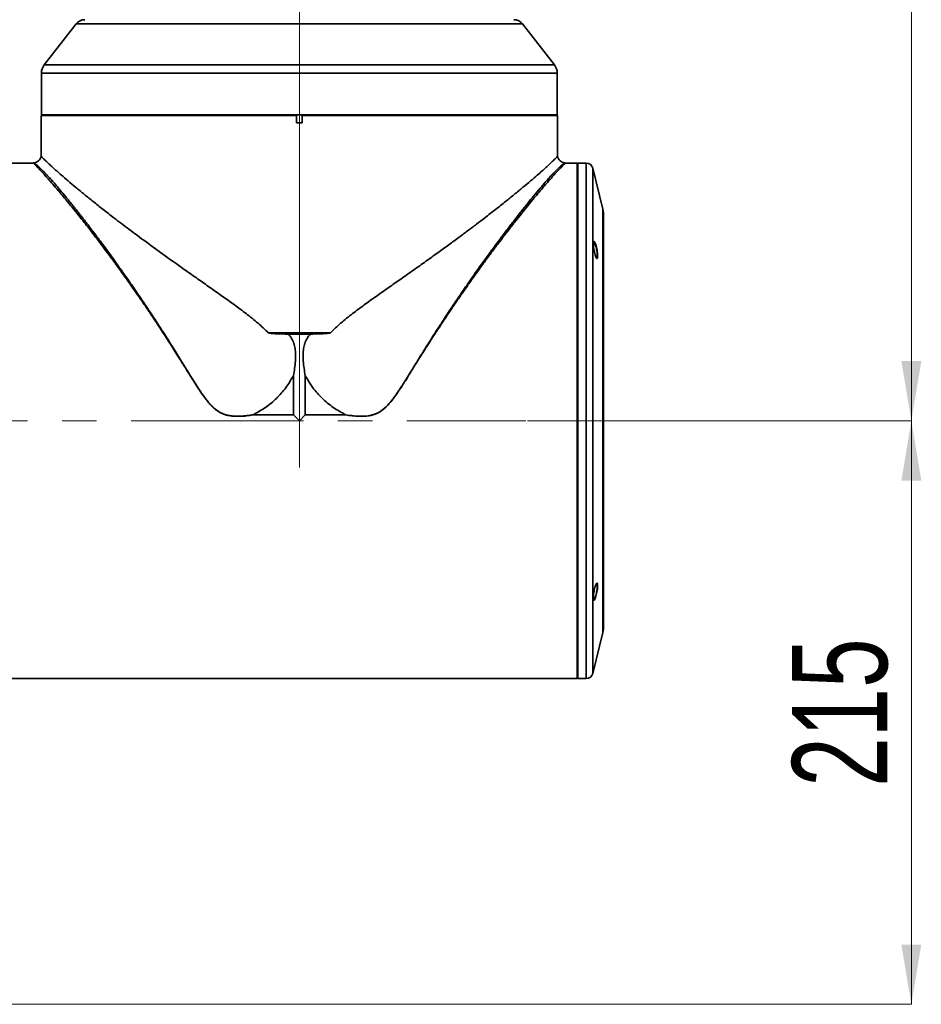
# Model space of a CAD drawing. Header units: millimetres. Extents: x 0 to 840, y 0 to 594.
# Tile 11 of 15: x 396 to 462, y 206 to 279. Entities that reach past the tile are written whole.
import ezdxf

# ---------------------------------------------------------------- set-up
doc = ezdxf.new("R2010")
doc.units = ezdxf.units.MM
doc.linetypes.add('CENTERX2', pattern=[20.32, 12.7, -2.54, 2.54, -2.54])
doc.layers.get('0').update_dxf_attribs({"lineweight": 18})
doc.layers.add('中心线层', color=6, linetype='CENTERX2', lineweight=25)
doc.layers.add('标注层', color=150, linetype='Continuous', lineweight=18)
doc.styles.add('SLDTEXTSTYLE2', font='txt', dxfattribs={"width": 0.7})
doc.dimstyles.new('SLDDIMSTYLE0', dxfattribs={"dimtxt": 3.5, "dimasz": 2.2, "dimexe": 0, "dimexo": 0.0625, "dimgap": 0.875, "dimtad": 1, "dimdec": 0, "dimlfac": 10, "dimrnd": 1e-09, "dimzin": 12, "dimdsep": 46, "dimtxsty": 'SLDTEXTSTYLE2', "dimcen": 0.09, "dimdle": 4.4, "dimadec": 0, "dimazin": 3, "dimtfac": 1, "dimtdec": 3, "dimtofl": 0, "dimtmove": 0, "dimatfit": 3, "dimfxl": 1, "dimfrac": 2, "dimtolj": 1, "dimarcsym": 0})
doc.dimstyles.new('SLDDIMSTYLE1', dxfattribs={"dimtxt": 3.5, "dimasz": 2.2, "dimexe": 0, "dimexo": 0.0625, "dimgap": 0.875, "dimtad": 1, "dimlfac": 10, "dimrnd": 1e-09, "dimzin": 12, "dimdsep": 46, "dimtxsty": 'SLDTEXTSTYLE2', "dimcen": 0.09, "dimdle": 4.4, "dimadec": 0, "dimazin": 3, "dimtfac": 1, "dimtdec": 3, "dimtofl": 0, "dimtmove": 0, "dimatfit": 3, "dimfxl": 1, "dimfrac": 2, "dimtolj": 1, "dimarcsym": 0})

# ---------------------------------------------------------------- blocks, each defined once
blk = doc.blocks.new('*X24')
at = {"layer": '标注层', "linetype": 'Continuous'}
for points in [[(370.517, 288.349), (374.917, 289.083), (374.917, 287.616)], [(416.119, 288.349), (411.719, 289.083), (411.719, 287.616)]]:
    blk.add_hatch(color=0, dxfattribs=at).paths.add_polyline_path(points, flags=0)
at = {"layer": '标注层', "color": 0, "linetype": 'Continuous'}
for p, q in [((370.517, 288.349), (416.119, 288.349)), ((370.517, 275.444), (370.517, 288.349)), ((416.119, 245.72), (416.119, 288.349))]:
    blk.add_line(p, q, dxfattribs=at)
at = {"layer": '标注层', "color": 0, "insert": (381.896, 293.56), "char_height": 7, "width": 19.4905, "attachment_point": 5, "style": 'SLDTEXTSTYLE2'}
blk.add_mtext('228', dxfattribs=at)
blk = doc.blocks.new('*X25')
at = {"layer": '标注层', "linetype": 'Continuous'}
for points in [[(461.206, 249.035), (461.939, 244.635), (460.472, 244.635)], [(461.206, 206.035), (461.939, 210.435), (460.472, 210.435)]]:
    blk.add_hatch(color=0, dxfattribs=at).paths.add_polyline_path(points, flags=0)
at = {"layer": '标注层', "color": 0, "linetype": 'Continuous'}
for p, q in [((432.918, 249.035), (461.206, 249.035)), ((461.206, 249.035), (461.206, 206.035)), ((394.582, 206.035), (461.206, 206.035))]:
    blk.add_line(p, q, dxfattribs=at)
at = {"layer": '标注层', "color": 0, "insert": (455.975, 227.535), "char_height": 7, "width": 19.43575, "attachment_point": 5, "rotation": 90, "style": 'SLDTEXTSTYLE2'}
blk.add_mtext('215', dxfattribs=at)
blk = doc.blocks.new('*X26')
at = {"layer": '标注层', "linetype": 'Continuous'}
for points in [[(461.206, 389.036), (461.939, 384.636), (460.472, 384.636)], [(461.206, 249.035), (461.939, 253.435), (460.472, 253.435)]]:
    blk.add_hatch(color=0, dxfattribs=at).paths.add_polyline_path(points, flags=0)
at = {"layer": '标注层', "color": 0, "linetype": 'Continuous'}
for p, q in [((454.081, 389.036), (461.206, 389.036)), ((461.206, 389.036), (461.206, 249.035)), ((432.918, 249.035), (461.206, 249.035))]:
    blk.add_line(p, q, dxfattribs=at)
at = {"layer": '标注层', "color": 0, "insert": (455.995, 319.035), "char_height": 7, "width": 19.43575, "attachment_point": 5, "rotation": 90, "style": 'SLDTEXTSTYLE2'}
blk.add_mtext('700', dxfattribs=at)

msp = doc.modelspace()

# ---------------------------------------------------------------- linework, layer by layer
at = {"color": 7, "linetype": 'Continuous', "lineweight": 35}
for p, q in [((399.6786, 278.2876), (397.3295, 275.2673)), ((434.9082, 275.2673), (432.559, 278.2876)), ((397.1188, 274.6534), (397.1188, 271.5965)), ((435.1188, 271.5965), (435.1188, 274.6534)), ((397.1599, 271.5965), (397.0999, 271.5365)), ((397.0999, 271.5365), (397.0999, 268.5192)), ((415.9188, 271.5365), (397.0999, 271.5365)), ((397.1188, 271.5965), (435.1188, 271.5965)), ((415.9188, 271.5365), (415.9283, 271.5965)), ((415.9188, 270.9965), (415.9188, 271.5365)), ((416.3093, 271.5965), (416.3188, 271.5365)), ((416.3188, 271.5365), (416.3188, 270.9965)), ((435.1377, 271.5365), (416.3188, 271.5365)), ((435.1377, 271.5365), (435.0777, 271.5965)), ((435.1377, 268.5192), (435.1377, 271.5365)), ((416.3188, 270.9965), (415.9188, 270.9965)), ((396.52, 268.0352), (393.7388, 268.0352)), ((436.5788, 268.0352), (435.7201, 268.0352)), ((436.6388, 267.9752), (436.5788, 268.0352)), ((436.5788, 230.0352), (436.5788, 268.0352)), ((437.2484, 268.0352), (436.6388, 268.0352)), ((436.6388, 262.4702), (436.6388, 268.0352)), ((438.4888, 264.6351), (437.7335, 267.6564)), ((438.5187, 233.6777), (438.5187, 264.3926)), ((436.6388, 230.0352), (436.6388, 262.4702)), ((418.4087, 255.5252), (413.8289, 255.5252)), ((416.9249, 255.4294), (415.3128, 255.4294)), ((415.6801, 252.3608), (415.6801, 249.4786)), ((416.5576, 249.4786), (416.5576, 252.3608)), ((412.7136, 249.4786), (412.7144, 249.4693)), ((412.7136, 249.4786), (415.6801, 249.4786)), ((415.6847, 249.4693), (412.7144, 249.4693)), ((416.1188, 249.0352), (415.6847, 249.4693)), ((416.553, 249.4693), (416.1188, 249.0352)), ((419.5233, 249.4693), (416.553, 249.4693)), ((416.5576, 249.4786), (419.524, 249.4786)), ((419.524, 249.4786), (419.5233, 249.4693)), ((437.8019, 235.8538), (437.7919, 235.8608)), ((437.7335, 230.4139), (438.4888, 233.4352)), ((393.7388, 230.0352), (436.5788, 230.0352)), ((436.5788, 230.0352), (436.6388, 230.0952)), ((436.6388, 230.0352), (437.2484, 230.0352))]:
    msp.add_line(p, q, dxfattribs=at)
at = {"color": 8, "linetype": 'Continuous', "lineweight": 35}
for p, q in [((432.559, 278.2876), (399.6786, 278.2876)), ((434.9082, 275.2673), (397.3295, 275.2673)), ((435.1188, 274.6534), (397.1188, 274.6534)), ((437.2484, 262.4702), (437.2484, 268.0352)), ((437.7335, 230.4139), (437.7335, 267.6564)), ((438.4888, 260.066), (438.4888, 264.6351)), ((437.2484, 230.0352), (437.2484, 262.4702)), ((438.4888, 233.4352), (438.4888, 260.066))]:
    msp.add_line(p, q, dxfattribs=at)
at = {"color": 7, "linetype": 'Continuous', "lineweight": 35}
for centre, radius, start, end in [((400.3101, 277.7965), 0.8, 90, 142.125016), ((431.9276, 277.7965), 0.8, 37.874984, 90), ((398.1188, 274.6534), 1, 142.125016, 180), ((434.1188, 274.6534), 1, 0, 37.874984), ((437.2484, 267.5352), 0.5, 14.036243, 90), ((437.5187, 264.3926), 1, 0, 14.036243), ((437.5187, 233.6777), 1, 345.963757, 0), ((437.2484, 230.5352), 0.5, 270, 345.963757)]:
    msp.add_arc(centre, radius, start, end, dxfattribs=at)
for points, knots in [([(397.1009, 268.5238), (397.0808, 268.4625), (397.0408, 268.3407), (396.9155, 268.1928), (396.7567, 268.0802), (396.6307, 268.0523), (396.5671, 268.0382)], [0, 0, 0, 0, 0.1923972, 0.38196086, 0.57199026, 0.76615052, 0.76615052, 0.76615052, 0.76615052]), ([(413.8289, 255.5252), (413.582, 255.7622), (413.0598, 256.2636), (412.2146, 256.9303), (411.3369, 257.5832), (410.4822, 258.1948), (409.6198, 258.8036), (408.7404, 259.42), (407.5954, 260.223), (406.2654, 261.1672), (404.84, 262.2011), (403.5797, 263.1373), (402.5321, 263.9346), (401.6625, 264.6103), (400.9394, 265.1835), (400.265, 265.7285), (399.6423, 266.2417), (399.0757, 266.7193), (398.6122, 267.1193), (398.2372, 267.4503), (397.9366, 267.7216), (397.6856, 267.9533), (397.4512, 268.175), (397.2575, 268.3622), (397.1243, 268.4943), (397.108, 268.511), (397.0999, 268.5192)], [0, 0, 0, 0, 0.7059236, 1.4929737, 2.2316961, 2.9923745, 3.7083544, 4.4801002, 5.3076953, 6.7701072, 8.1405273, 9.4193416, 10.6070181, 11.5298578, 12.4117168, 13.2530338, 14.1702057, 15.0531052, 15.9026673, 16.5959841, 17.2689649, 17.9223596, 18.5569857, 19.4609876, 20.3424554, 21.2049079, 21.2049079, 21.2049079, 21.2049079]), ([(418.4087, 255.5252), (418.6555, 255.7621), (419.1775, 256.2632), (420.0223, 256.9297), (420.8996, 257.5824), (421.754, 258.1937), (422.6161, 258.8024), (423.4954, 259.4187), (424.4106, 260.0605), (425.3233, 260.7062), (426.1992, 261.3329), (427.0202, 261.9277), (427.7869, 262.4904), (428.5002, 263.0213), (429.1613, 263.5202), (429.858, 264.0531), (430.5763, 264.6113), (431.299, 265.1842), (431.9732, 265.729), (432.5958, 266.2421), (433.1624, 266.7197), (433.6258, 267.1197), (434.0008, 267.4506), (434.3014, 267.7219), (434.5523, 267.9536), (434.7866, 268.1752), (434.9802, 268.3623), (435.1134, 268.4943), (435.1297, 268.511), (435.1377, 268.5192)], [0, 0, 0, 0, 0.705575, 1.492234, 2.2305738, 2.9910228, 3.7065554, 4.4781891, 5.3060082, 6.1534092, 6.9707727, 7.7581625, 8.5156465, 9.2433099, 9.9412412, 10.6095385, 11.5315296, 12.4129437, 13.2542185, 14.1711886, 15.0540561, 15.9037556, 16.5969534, 17.2698583, 17.9232187, 18.5578538, 19.4616732, 20.3428534, 21.2049123, 21.2049123, 21.2049123, 21.2049123]), ([(435.6703, 268.0382), (435.6067, 268.0524), (435.4808, 268.0803), (435.3221, 268.1929), (435.1969, 268.3407), (435.1569, 268.4624), (435.1367, 268.5237)], [0, 0, 0, 0, 0.19407591, 0.38403234, 0.57351903, 0.76585043, 0.76585043, 0.76585043, 0.76585043]), ([(396.5797, 268.0399), (396.5688, 268.0385), (396.5469, 268.0356), (396.5249, 268.0353), (396.5139, 268.0352)], [0, 0, 0, 0, 0.033014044, 0.066029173, 0.066029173, 0.066029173, 0.066029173]), ([(435.7236, 268.0352), (435.7119, 268.0353), (435.6884, 268.0357), (435.6652, 268.0389), (435.6536, 268.0405)], [0, 0, 0, 0, 0.035168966, 0.070334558, 0.070334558, 0.070334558, 0.070334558]), ([(419.5167, 249.4846), (419.7254, 249.453), (420.1291, 249.3919), (420.734, 249.3604), (421.2077, 249.3959), (421.5473, 249.4779), (421.8334, 249.5785), (422.1641, 249.7621), (422.5107, 250.0542), (422.9149, 250.4991), (423.3519, 251.1071), (423.8353, 251.858), (424.3041, 252.6128), (424.6807, 253.2264), (425.0089, 253.7582), (425.2721, 254.1813), (425.5306, 254.5929), (425.7469, 254.9346), (425.9646, 255.2762), (426.2348, 255.6971), (426.5542, 256.1903), (426.8985, 256.7165), (427.2138, 257.1935), (427.5138, 257.6431), (427.806, 258.0768), (428.1221, 258.5412), (428.56, 259.1779), (429.0888, 259.9353), (429.681, 260.767), (430.2669, 261.5755), (430.8401, 262.352), (431.3936, 263.0878), (431.9311, 263.7899), (432.4476, 264.4515), (432.9367, 265.065), (433.4024, 265.6379), (433.8351, 266.1566), (434.2285, 266.6153), (434.4451, 266.8568), (434.545, 266.9682)], [0, 0, 0, 0, 0.5291079, 1.0236336, 1.5171403, 1.7134093, 1.8983778, 2.2766017, 2.6543228, 3.0307657, 3.7832172, 4.5334265, 5.2840373, 6.0345627, 6.3682381, 6.8848258, 7.3160828, 7.6249154, 7.9350329, 8.3717704, 8.935087, 9.4850371, 10.0451665, 10.470668, 10.949419, 11.4742603, 12.0219396, 13.1079486, 14.1045242, 15.0119462, 16.1183256, 17.1165861, 18.0083855, 19.1221753, 20.1189096, 21.0015791, 22.1323689, 23.116725, 23.9597049, 23.9597049, 23.9597049, 23.9597049]), ([(434.4007, 266.6076), (434.3047, 266.497), (434.1091, 266.272), (433.7811, 265.8875), (433.4216, 265.4594), (433.0284, 264.9829), (432.6021, 264.4572), (432.1425, 263.8807), (431.6821, 263.2936), (431.2229, 262.6997), (430.7667, 262.1009), (430.2921, 261.4681), (429.89, 260.9235), (429.5703, 260.4856), (429.3267, 260.1494), (429.0734, 259.7969), (428.8104, 259.4278), (428.5376, 259.0419), (428.2113, 258.5761), (427.8119, 257.9998), (427.3205, 257.2791), (426.7847, 256.479), (426.2361, 255.6461), (425.6899, 254.7998), (425.1356, 253.9267), (424.6433, 253.1381), (424.2386, 252.4865), (423.9478, 252.0229), (423.667, 251.5823), (423.3769, 251.1413), (423.0518, 250.681), (422.7253, 250.2737), (422.3939, 249.9424), (422.0897, 249.7146), (421.8033, 249.5654), (421.5337, 249.4677), (421.0958, 249.3698), (420.415, 249.3478), (419.8428, 249.4258), (419.5233, 249.4693)], [0, 0, 0, 0, 0.7592864, 1.5457252, 2.3598251, 3.2020371, 4.0727719, 4.9723995, 5.9012611, 6.6762646, 7.4908106, 8.3450173, 9.1658306, 9.5632366, 9.9744895, 10.3995895, 10.8385401, 11.291352, 11.7580278, 12.4559358, 13.2605366, 14.1718245, 15.0802039, 15.9399488, 16.8454259, 17.7966327, 18.3590524, 18.8290314, 19.2065944, 19.7019071, 20.1823459, 20.6478886, 21.03378, 21.3753306, 21.6129836, 21.8547991, 22.1047783, 22.7546161, 23.5767085, 23.5767085, 23.5767085, 23.5767085]), ([(434.545, 266.9682), (434.545, 266.9682), (434.545, 266.9682), (434.545, 266.9682), (434.5449, 266.968), (434.5447, 266.9675), (434.5439, 266.9656), (434.5409, 266.9581), (434.529, 266.9285), (434.5058, 266.8702), (434.4605, 266.7572), (434.4246, 266.6674), (434.4007, 266.6076)], [0, 0, 0, 0, 0.00001601, 0.00004296, 0.0001311, 0.00044967, 0.00165098, 0.0063105, 0.02465913, 0.09746149, 0.19446613, 0.38840993, 0.38840993, 0.38840993, 0.38840993]), ([(438.0956, 261.1782), (438.0953, 261.1575), (438.0942, 261.0952), (438.0816, 261.0188), (438.0521, 260.9812), (438.0086, 261.0119), (437.9565, 261.1113), (437.9015, 261.2721), (437.8505, 261.4767), (437.81, 261.6988), (437.7847, 261.9079), (437.7785, 262.0374), (437.7798, 262.1365), (437.7872, 262.2121), (437.8103, 262.2648), (437.8468, 262.2574), (437.8951, 262.18), (437.9494, 262.0382), (438.0034, 261.846), (438.05, 261.6263), (438.0826, 261.4088), (438.0947, 261.2609), (438.0954, 261.1937), (438.0956, 261.1782)], [0, 0, 0, 0, 0.0608839, 0.1836985, 0.3215817, 0.4626753, 0.6080665, 0.756862, 0.9066452, 1.0545145, 1.198543, 1.3352872, 1.3656629, 1.4884774, 1.6112502, 1.751272, 1.8948085, 2.0421385, 2.1917683, 2.3409685, 2.4869564, 2.6284242, 2.6707184, 2.6707184, 2.6707184, 2.6707184]), ([(437.7952, 262.2157), (437.7966, 262.2196), (437.7981, 262.2236), (437.8008, 262.2215), (437.8008, 262.2215)], [0, 0, 0, 0, 0.0088397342, 0.009153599, 0.009153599, 0.009153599, 0.009153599]), ([(437.842, 262.1897), (437.8585, 262.1616), (437.892, 262.1047), (437.9476, 261.9457), (437.9996, 261.7507), (438.0416, 261.5389), (438.0669, 261.3459), (438.0736, 261.2155), (438.0705, 261.1161), (438.0572, 261.0442), (438.0312, 261.0099), (438.0072, 261.0327), (437.9977, 261.0417)], [0, 0, 0, 0, 0.1419015, 0.287532, 0.4346393, 0.5800062, 0.7209995, 0.8447113, 0.9067446, 1.0319864, 1.1661316, 1.2532627, 1.2532627, 1.2532627, 1.2532627]), ([(415.3128, 255.4294), (415.2331, 255.4303), (415.073, 255.4323), (414.8242, 255.4374), (414.5821, 255.4452), (414.3466, 255.4555), (414.1194, 255.4722), (413.9534, 255.4858), (413.8586, 255.5107), (413.8394, 255.5172), (413.8314, 255.5233), (413.8289, 255.5252)], [0, 0, 0, 0, 0.2387173, 0.4795294, 0.745807, 0.9653661, 1.1864822, 1.4313728, 1.46142, 1.4822911, 1.4914741, 1.4914741, 1.4914741, 1.4914741]), ([(415.3128, 255.4294), (415.397, 255.3258), (415.5656, 255.1184), (415.7322, 254.7492), (415.8194, 254.3558), (415.849, 253.9143), (415.8338, 253.4313), (415.7756, 252.8992), (415.7125, 252.5438), (415.6801, 252.3608)], [0, 0, 0, 0, 0.3994169, 0.8000752, 1.2017733, 1.603276, 2.1249273, 2.6504794, 3.2082645, 3.2082645, 3.2082645, 3.2082645]), ([(416.5576, 252.3608), (416.5251, 252.5438), (416.4621, 252.8991), (416.4038, 253.4312), (416.3887, 253.9142), (416.4182, 254.3558), (416.5054, 254.7492), (416.672, 255.1184), (416.8407, 255.3258), (416.9249, 255.4294)], [0, 0, 0, 0, 0.5577233, 1.0830675, 1.6049906, 2.0064903, 2.4081884, 2.8088468, 3.2082636, 3.2082636, 3.2082636, 3.2082636]), ([(416.9249, 255.4294), (417.1738, 255.4332), (417.5471, 255.4389), (417.9816, 255.46), (418.2087, 255.4807), (418.3247, 255.496), (418.3816, 255.5111), (418.4004, 255.5186), (418.4062, 255.5232), (418.4087, 255.5252)], [0, 0, 0, 0, 0.7457103, 1.1186086, 1.3050628, 1.4311298, 1.4691466, 1.4821564, 1.4914782, 1.4914782, 1.4914782, 1.4914782]), ([(412.7209, 249.4846), (413.0272, 249.6538), (413.6389, 249.9915), (414.4403, 250.6717), (415.1455, 251.4539), (415.5015, 252.0579), (415.6801, 252.3608)], [0, 0, 0, 0, 1.0477612, 2.0926351, 3.1391487, 4.192273, 4.192273, 4.192273, 4.192273]), ([(419.5167, 249.4846), (419.2097, 249.6545), (418.5965, 249.9938), (417.7946, 250.6767), (417.0903, 251.458), (416.7351, 252.0599), (416.5576, 252.3608)], [0, 0, 0, 0, 1.0507666, 2.0988349, 3.1454496, 4.1918213, 4.1918213, 4.1918213, 4.1918213]), ([(412.7209, 249.4846), (412.7193, 249.4838), (412.717, 249.4826), (412.7146, 249.4803), (412.7139, 249.4791), (412.7136, 249.4786)], [0, 0, 0, 0, 0.0055756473, 0.007774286, 0.0096842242, 0.0096842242, 0.0096842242, 0.0096842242]), ([(415.6801, 249.4786), (415.6802, 249.4774), (415.6805, 249.4747), (415.6825, 249.4717), (415.6841, 249.4699), (415.6847, 249.4693)], [0, 0, 0, 0, 0.003469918, 0.007999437, 0.010601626, 0.010601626, 0.010601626, 0.010601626]), ([(416.553, 249.4693), (416.554, 249.4705), (416.5559, 249.4726), (416.5574, 249.4759), (416.5575, 249.4779), (416.5576, 249.4786)], [0, 0, 0, 0, 0.0046266, 0.008491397, 0.010606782, 0.010606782, 0.010606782, 0.010606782]), ([(419.524, 249.4786), (419.5237, 249.4791), (419.523, 249.4803), (419.5207, 249.4826), (419.5184, 249.4837), (419.5167, 249.4846)], [0, 0, 0, 0, 0.0019182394, 0.0041127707, 0.0096640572, 0.0096640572, 0.0096640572, 0.0096640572]), ([(437.8913, 235.8911), (437.8844, 235.8778), (437.8633, 235.8376), (437.8294, 235.8025), (437.797, 235.8209), (437.7789, 235.9126), (437.778, 236.0616), (437.7939, 236.2501), (437.8245, 236.4589), (437.8676, 236.6682), (437.9208, 236.8617), (437.963, 236.9697), (437.9999, 237.0395), (438.0307, 237.0792), (438.0662, 237.0805), (438.0908, 237.018), (438.0986, 236.8884), (438.0881, 236.7129), (438.0612, 236.5102), (438.0205, 236.2988), (437.9702, 236.1007), (437.9251, 235.965), (437.8995, 235.909), (437.8913, 235.8911)], [0, 0, 0, 0, 0.0608589, 0.1835047, 0.3294937, 0.4717221, 0.6105167, 0.7478928, 0.8862913, 1.0276961, 1.173029, 1.3353025, 1.3656766, 1.4882997, 1.6109828, 1.7548197, 1.8946536, 2.0317825, 2.1690597, 2.3091525, 2.4534579, 2.601577, 2.6708423, 2.6708423, 2.6708423, 2.6708423]), ([(438.0524, 237.0242), (438.0596, 236.9987), (438.0739, 236.9485), (438.0727, 236.8012), (438.0552, 236.6233), (438.0221, 236.4259), (437.977, 236.2286), (437.9377, 236.0976), (437.9078, 236.0142), (437.8889, 235.967), (437.8671, 235.9212), (437.8388, 235.8714), (437.8201, 235.8584), (437.8077, 235.8498)], [0, 0, 0, 0, 0.1466282, 0.2887355, 0.4290703, 0.5710067, 0.7171047, 0.8681389, 0.9047003, 0.9708375, 1.0289823, 1.0944642, 1.2265199, 1.2265199, 1.2265199, 1.2265199]), ([(437.9879, 237.0203), (437.9987, 237.0349), (438.0124, 237.0535), (438.0215, 237.0453), (438.0235, 237.0435)], [0, 0, 0, 0, 0.038012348, 0.048284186, 0.048284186, 0.048284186, 0.048284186])]:
    msp.add_open_spline(points, degree=3, knots=knots, dxfattribs=at)
at = {"color": 8, "linetype": 'Continuous', "lineweight": 35}
for points, knots in [([(412.7144, 249.4693), (412.5465, 249.4446), (412.2284, 249.3977), (411.773, 249.3642), (411.3712, 249.3639), (411.018, 249.3984), (410.7307, 249.4602), (410.4924, 249.5429), (410.2918, 249.6372), (410.1035, 249.7503), (409.9237, 249.885), (409.7473, 250.0419), (409.5669, 250.226), (409.3824, 250.4376), (409.1384, 250.7468), (408.8368, 251.1778), (408.5071, 251.6808), (408.1548, 252.2418), (407.7424, 252.9022), (407.3289, 253.5635), (406.9907, 254.1016), (406.7644, 254.4589), (406.5607, 254.7784), (406.3402, 255.1219), (406.1028, 255.4886), (405.8487, 255.8781), (405.5104, 256.3912), (405.1036, 257.0009), (404.6447, 257.6793), (404.2156, 258.3047), (403.8162, 258.8786), (403.4466, 259.4026), (403.1067, 259.8785), (402.7284, 260.4028), (402.3107, 260.975), (401.8533, 261.5925), (401.4205, 262.1683), (401.0124, 262.7035), (400.6288, 263.1996), (400.2394, 263.6968), (399.846, 264.193), (399.4507, 264.6844), (399.0819, 265.136), (398.7397, 265.549), (398.424, 265.9245), (398.0956, 266.3097), (397.7647, 266.6917), (397.4439, 267.0542), (397.1706, 267.3563), (396.9448, 267.5998), (396.7592, 267.7955), (396.6213, 267.9363), (396.5331, 268.0214), (396.5242, 268.0293), (396.52, 268.033)], [0, 0, 0, 0, 0.3679833, 0.6972988, 0.9895203, 1.2383424, 1.4657829, 1.6251801, 1.7845637, 1.945639, 2.1009764, 2.271241, 2.457437, 2.6603304, 2.8805131, 3.3131715, 3.8043903, 4.1923414, 4.7621394, 5.5137835, 5.9151097, 6.1750227, 6.4580154, 6.7640882, 7.0932409, 7.4454723, 7.8207837, 8.4982893, 9.1367293, 9.7361016, 10.2964126, 10.817665, 11.2998635, 11.7430177, 12.4395326, 13.1106855, 13.7565288, 14.3771251, 14.9725455, 15.5428667, 16.2331226, 16.9037857, 17.5550755, 18.1872286, 18.8005027, 19.3951811, 20.2143731, 21.009265, 21.7808951, 22.5303941, 23.2589979, 24.0581781, 24.8322394, 25.518306, 25.518306, 25.518306, 25.518306]), ([(396.5743, 268.0375), (396.5735, 268.038), (396.5714, 268.0394), (396.5751, 268.037), (396.5795, 268.034), (396.587, 268.0289), (396.5969, 268.022), (396.6097, 268.013), (396.6236, 268.0029), (396.6431, 267.9895), (396.6724, 267.9681), (396.7225, 267.9285), (396.7851, 267.8757), (396.852, 267.8169), (396.9106, 267.7637), (396.9709, 267.7079), (397.0546, 267.6291), (397.1682, 267.5189), (397.3197, 267.3661), (397.4861, 267.1928), (397.6577, 267.0076), (397.836, 266.8092), (398.0247, 266.5952), (398.2385, 266.3478), (398.5277, 266.0072), (398.9231, 265.5306), (399.3005, 265.0646), (399.5814, 264.7125), (399.726, 264.5301), (399.8774, 264.3382), (400.0357, 264.1363), (400.2009, 263.9242), (400.3733, 263.7015), (400.6775, 263.3059), (401.1485, 262.6851), (401.828, 261.7709), (402.4979, 260.8485), (403.1307, 259.9591), (403.7007, 259.1443), (404.3111, 258.2557), (404.9604, 257.2917), (405.5172, 256.4471), (405.96, 255.7645), (406.2694, 255.2829), (406.5557, 254.8327), (406.819, 254.4151), (407.0893, 253.9824), (407.3573, 253.5492), (407.6245, 253.1168), (407.8601, 252.7352), (408.0736, 252.3901), (408.2651, 252.0821), (408.435, 251.8115), (408.6037, 251.5469), (408.7748, 251.2855), (408.9516, 251.0243), (409.1161, 250.7917), (409.3076, 250.5362), (409.5379, 250.2559), (409.8323, 249.9577), (410.1387, 249.7231), (410.4538, 249.5588), (410.702, 249.474), (410.9047, 249.4283), (411.0579, 249.4029), (411.2242, 249.3844), (411.3799, 249.375), (411.5284, 249.3724), (411.673, 249.3741), (411.8403, 249.3809), (412.0458, 249.3951), (412.3426, 249.425), (412.5746, 249.4616), (412.7209, 249.4846)], [0, 0, 0, 0, 0.0728649, 0.1981997, 0.3272063, 0.4599069, 0.5963258, 0.7364884, 0.8804227, 0.9867574, 1.1937567, 1.5018119, 1.9116866, 2.1671094, 2.4111539, 2.6437817, 2.8649375, 3.3187348, 3.7774922, 4.2413957, 4.7105815, 5.1175713, 5.5572593, 6.0302742, 6.5372668, 7.3833134, 8.378291, 8.6226926, 8.874917, 9.1350229, 9.4030635, 9.6790894, 9.9631509, 10.2552978, 11.1642139, 12.2052654, 13.3805528, 14.1507708, 14.9697358, 15.8371886, 16.7525946, 17.7150505, 18.1799173, 18.6129422, 19.0140187, 19.3830874, 19.7201238, 20.1530647, 20.5150586, 20.8446661, 21.1420012, 21.4071753, 21.6403117, 21.841522, 22.0932703, 22.3224145, 22.5291449, 22.7136587, 23.0172979, 23.3172656, 23.6224511, 23.8510734, 24.0858594, 24.1896471, 24.3019724, 24.4229424, 24.5526312, 24.6406376, 24.7453177, 24.866535, 25.0041229, 25.1924371, 25.5139781, 25.5139781, 25.5139781, 25.5139781]), ([(435.7201, 268.0351), (435.7152, 268.0308), (435.7051, 268.022), (435.6287, 267.9493), (435.5135, 267.8318), (435.3088, 267.6173), (434.966, 267.2493), (434.5924, 266.8252), (434.4007, 266.6076)], [0, 0, 0, 0, 0.2369693, 0.4866146, 0.7312522, 0.9787715, 1.4489217, 1.9444532, 1.9444532, 1.9444532, 1.9444532]), ([(434.545, 266.9682), (434.6253, 267.0557), (434.7804, 267.2248), (434.9807, 267.4319), (435.1688, 267.6156), (435.3233, 267.7603), (435.4463, 267.8708), (435.5376, 267.9474), (435.6117, 268.0006), (435.6569, 268.0333), (435.6626, 268.037), (435.6653, 268.0387)], [0, 0, 0, 0, 0.2007922, 0.387894, 0.5629397, 0.7766747, 0.9371728, 1.0909887, 1.2500099, 1.4088222, 1.552256, 1.552256, 1.552256, 1.552256])]:
    msp.add_open_spline(points, degree=3, knots=knots, dxfattribs=at)
at = {"layer": '中心线层', "color": 7, "linetype": 'CENTERX2', "lineweight": 18}
for p, q in [((416.1188, 245.5945), (416.1188, 385.678)), ((363.0768, 249.0352), (432.793, 249.0352))]:
    msp.add_line(p, q, dxfattribs=at)

# ---------------------------------------------------------------- dimensions: what is measured, and where the dimension line sits
at = {"layer": '标注层', "color": 7}
for base, p1, p2, picture, middle in [((461.2058, 249.0352), (453.9556, 389.0358), (432.793, 249.0352), '*X26', (455.9949, 319.0355)), ((461.2058, 206.0352), (432.793, 249.0352), (394.4575, 206.0352), '*X25', (455.9753, 227.5352))]:
    dim = msp.add_linear_dim(base=base, p1=p1, p2=p2, angle=270, dimstyle='SLDDIMSTYLE1', override={"dimscale": 2, "dimsah": 1, "dimtzin": 12}, dxfattribs=at)
    dim.commit()
    dim.dimension.update_dxf_attribs({"geometry": picture, "text_midpoint": middle, "dimtype": 160})
dim = msp.add_linear_dim(base=(416.1188, 288.3493), p1=(370.5175, 275.3192), p2=(416.1188, 245.5945), dimstyle='SLDDIMSTYLE0', override={"dimscale": 2, "dimsah": 1, "dimtzin": 12}, dxfattribs=at)
dim.commit()
dim.dimension.update_dxf_attribs({"geometry": '*X24', "text_midpoint": (381.8957, 293.5602), "dimtype": 160})

doc.saveas('drawing.dxf')
